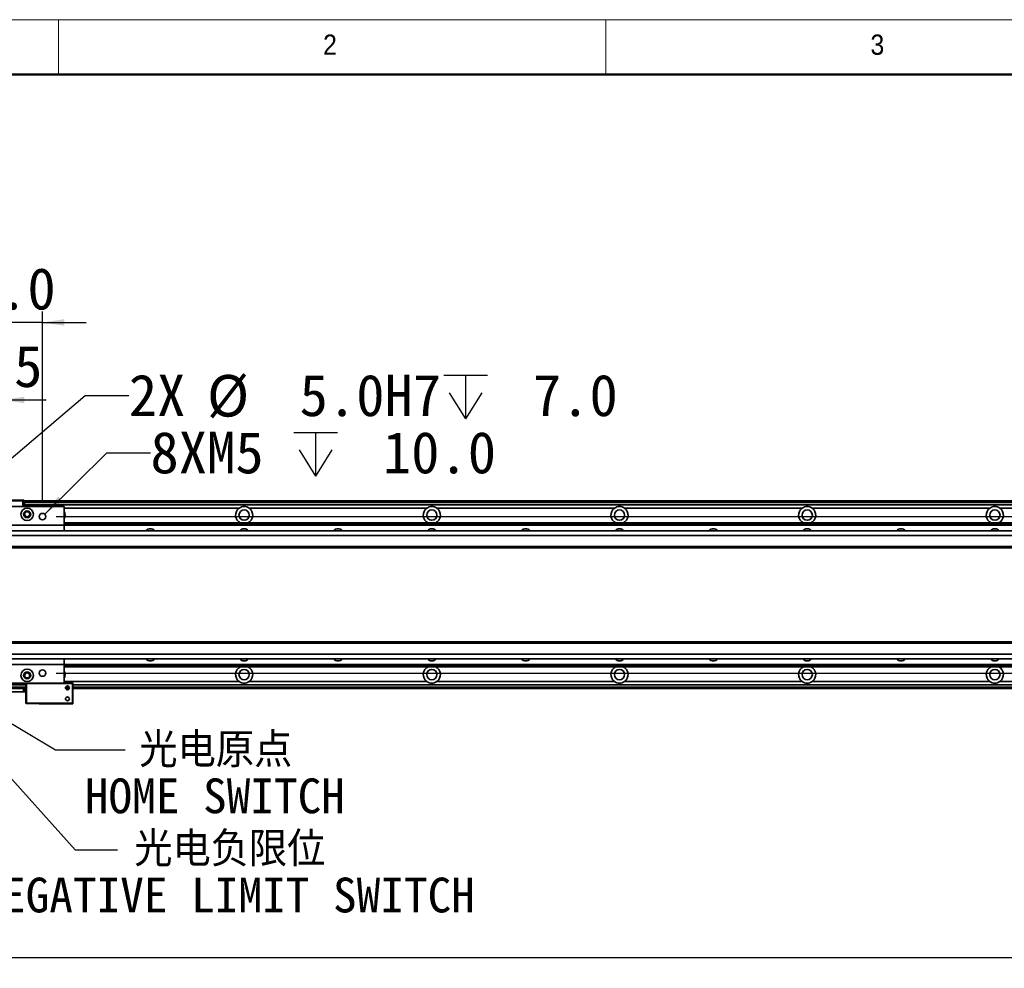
# Model space of a CAD drawing. Header units: millimetres. Extents: x 35 to 2905, y 35 to 2044.
# Tile 4 of 11: x 395 to 1025, y 1437 to 2044. Entities that reach past the tile are written whole.
import ezdxf

# ---------------------------------------------------------------- set-up
doc = ezdxf.new("R2010")
doc.units = ezdxf.units.MM
doc.header["$LTSCALE"] = 7
doc.layers.add('黑色实线', color=7, linetype='Continuous')
doc.styles.add('SLDTEXTSTYLE1', font='Gothic.ttf', dxfattribs={"width": 0.913})
doc.styles.add('SLDTEXTSTYLE8', font='txt')
doc.styles.add('SLDTEXTSTYLE9', font='txt', dxfattribs={"bigfont": 'bigfont'})
doc.dimstyles.new('SLDDIMSTYLE0', dxfattribs={"dimtxt": 26.6, "dimasz": 14, "dimexe": 0, "dimexo": 0.0625, "dimgap": 6.65, "dimtad": 2, "dimdec": 1, "dimrnd": 1e-09, "dimzin": 4, "dimdsep": 46, "dimtxsty": 'SLDTEXTSTYLE8', "dimsah": 1, "dimcen": 0.09, "dimadec": 0, "dimazin": 1, "dimtfac": 1, "dimtdec": 1, "dimtmove": 0, "dimatfit": 0, "dimfxl": 0, "dimfrac": 2, "dimtolj": 1, "dimtzin": 12, "dimarcsym": 0})
doc.dimstyles.new('SLDDIMSTYLE1', dxfattribs={"dimtxt": 26.6, "dimasz": 14, "dimexe": 0, "dimexo": 0.0625, "dimgap": 6.65, "dimtad": 2, "dimdec": 1, "dimrnd": 1e-09, "dimzin": 12, "dimdsep": 46, "dimtxsty": 'SLDTEXTSTYLE8', "dimsah": 1, "dimcen": 0.09, "dimadec": 0, "dimazin": 3, "dimtfac": 1, "dimtdec": 1, "dimtmove": 0, "dimatfit": 0, "dimfxl": 0, "dimfrac": 2, "dimtolj": 1, "dimtzin": 12, "dimarcsym": 0})
doc.dimstyles.new('SLDDIMSTYLE2', dxfattribs={"dimtxt": 0.18, "dimasz": 14, "dimexe": 0, "dimexo": 0.0625, "dimgap": 0, "dimtad": 0, "dimtih": 1, "dimtoh": 1, "dimdec": 0, "dimrnd": 1e-09, "dimzin": 0, "dimdsep": 46, "dimtxsty": 'Standard', "dimsah": 1, "dimcen": 0.09, "dimadec": 0, "dimazin": 0, "dimtfac": 14, "dimtdec": 0, "dimtofl": 0, "dimtmove": 0, "dimatfit": 3, "dimfxl": 0, "dimfrac": 2, "dimtolj": 1, "dimtzin": 0, "dimarcsym": 0})
doc.dimstyles.new('SLDDIMSTYLE3', dxfattribs={"dimtxt": 26.6, "dimasz": 14, "dimexe": 0, "dimexo": 0.0625, "dimgap": 6.65, "dimtad": 0, "dimtih": 1, "dimtoh": 1, "dimdec": 6, "dimrnd": 1e-09, "dimzin": 12, "dimdsep": 46, "dimtxsty": 'SLDTEXTSTYLE8', "dimsah": 1, "dimcen": 0, "dimadec": 0, "dimazin": 3, "dimtfac": 1, "dimtdec": 1, "dimtofl": 0, "dimtmove": 0, "dimatfit": 3, "dimfxl": 0, "dimfrac": 2, "dimtolj": 1, "dimtzin": 12, "dimarcsym": 0})
doc.dimstyles.new('SLDDIMSTYLE4', dxfattribs={"dimtxt": 26.6, "dimasz": 14, "dimexe": 0, "dimexo": 0.0625, "dimgap": 6.65, "dimtad": 0, "dimtih": 1, "dimtoh": 1, "dimdec": 1, "dimrnd": 1e-09, "dimzin": 4, "dimdsep": 46, "dimtxsty": 'SLDTEXTSTYLE8', "dimsah": 1, "dimcen": 0, "dimadec": 0, "dimazin": 1, "dimtfac": 1, "dimtdec": 1, "dimtofl": 0, "dimtmove": 0, "dimatfit": 3, "dimfxl": 0, "dimfrac": 2, "dimtolj": 1, "dimtzin": 12, "dimarcsym": 0})
doc.dimstyles.new('SLDDIMSTYLE5', dxfattribs={"dimtxt": 26.6, "dimasz": 14, "dimexe": 0, "dimexo": 0.0625, "dimgap": 6.65, "dimtad": 2, "dimdec": 1, "dimrnd": 1e-09, "dimzin": 4, "dimdsep": 46, "dimtxsty": 'SLDTEXTSTYLE8', "dimsah": 1, "dimcen": 0.09, "dimadec": 0, "dimazin": 1, "dimtfac": 1, "dimtdec": 1, "dimtofl": 0, "dimtmove": 0, "dimatfit": 3, "dimfxl": 0, "dimfrac": 2, "dimtolj": 1, "dimtzin": 12, "dimarcsym": 0})

# ---------------------------------------------------------------- blocks, each defined once
blk = doc.blocks.new('_D_7')
at = {"layer": '黑色实线'}
for p, q in [((307.68, 1735.16), (307.68, 1857.4)), ((409.68, 1735.16), (409.68, 1857.4)), ((307.68, 1850.4), (279.68, 1850.4)), ((409.68, 1850.4), (307.68, 1850.4)), ((409.68, 1850.4), (437.68, 1850.4))]:
    blk.add_line(p, q, dxfattribs=at)
for points in [[(307.68, 1850.4), (293.68, 1852.5), (293.68, 1848.3)], [(409.68, 1850.4), (423.68, 1848.3), (423.68, 1852.5)]]:
    blk.add_solid(points, dxfattribs=at)
at = {"layer": '黑色实线', "insert": (327.7, 1885.3), "char_height": 26.6, "attachment_point": 1, "style": 'SLDTEXTSTYLE8'}
blk.add_mtext('102.0', dxfattribs=at)
blk = doc.blocks.new('_D_8')
at = {"layer": '黑色实线'}
for p, q in [((2106.68, 1726.27), (2106.68, 1754.27)), ((418.57, 1726.27), (2113.68, 1726.27)), ((2106.68, 1626.27), (2106.68, 1726.27)), ((418.57, 1626.27), (2113.68, 1626.27)), ((2106.68, 1626.27), (2106.68, 1598.27))]:
    blk.add_line(p, q, dxfattribs=at)
for points in [[(2106.68, 1726.27), (2108.78, 1740.27), (2104.58, 1740.27)], [(2106.68, 1626.27), (2104.58, 1612.27), (2108.78, 1612.27)]]:
    blk.add_solid(points, dxfattribs=at)
at = {"layer": '黑色实线', "insert": (2071.78, 1636.37), "char_height": 26.6, "attachment_point": 1, "rotation": 90, "style": 'SLDTEXTSTYLE8'}
blk.add_mtext('100.0', dxfattribs=at)
blk = doc.blocks.new('SW_SYMBOL_HOLE_DEPTH')
at = {"layer": '黑色实线', "color": 0}
for p, q in [((0, 6125), (5600, 6125)), ((2800, 6125), (2800, 525)), ((700, 3885), (2800, 525)), ((4900, 3885), (2800, 525))]:
    blk.add_line(p, q, dxfattribs=at)
blk = doc.blocks.new('_D_9')
at = {"layer": '黑色实线'}
for p, q in [((411.17, 1727.75), (450.77, 1767.15)), ((450.77, 1767.15), (478.77, 1767.15))]:
    blk.add_line(p, q, dxfattribs=at)
blk.add_solid([(411.17, 1727.75), (422.58, 1736.13), (419.62, 1739.11)], dxfattribs=at)
at = {"layer": '黑色实线', "xscale": 0.004985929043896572, "yscale": 0.004985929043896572, "zscale": 0.004985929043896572}
blk.add_blockref('SW_SYMBOL_HOLE_DEPTH', (570.35, 1749.54), dxfattribs=at)
at = {"layer": '黑色实线', "char_height": 26.6, "attachment_point": 1, "style": 'SLDTEXTSTYLE8'}
for s, insert in [('8XM5', (478.77, 1780.55)), (' 10.0', (609.29, 1780.55))]:
    blk.add_mtext(s, dxfattribs=dict(at, insert=insert))
blk = doc.blocks.new('_D_10')
at = {"layer": '黑色实线'}
for p, q in [((348.09, 1727.89), (436.93, 1803.74)), ((436.93, 1803.74), (464.93, 1803.74))]:
    blk.add_line(p, q, dxfattribs=at)
blk.add_solid([(348.09, 1727.89), (360.1, 1735.38), (357.37, 1738.58)], dxfattribs=at)
at = {"layer": '黑色实线', "xscale": 0.004985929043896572, "yscale": 0.004985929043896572, "zscale": 0.004985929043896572}
blk.add_blockref('SW_SYMBOL_HOLE_DEPTH', (666.29, 1786.13), dxfattribs=at)
at = {"layer": '黑色实线', "char_height": 26.6, "attachment_point": 1, "style": 'SLDTEXTSTYLE8'}
for s, insert in [('2X ', (464.93, 1817.14)), ('%%c', (514.95, 1816.88)), (' 5.0H7 ', (556.05, 1817.14)), (' 7.0', (705.22, 1817.14))]:
    blk.add_mtext(s, dxfattribs=dict(at, insert=insert))
blk = doc.blocks.new('_D_11')
at = {"layer": '黑色实线'}
for p, q in [((358.68, 1773.87), (358.68, 1807.84)), ((384.18, 1735.16), (384.18, 1807.84)), ((358.68, 1800.84), (330.68, 1800.84)), ((384.18, 1800.84), (358.68, 1800.84)), ((384.18, 1800.84), (412.18, 1800.84))]:
    blk.add_line(p, q, dxfattribs=at)
for points in [[(358.68, 1800.84), (344.68, 1802.94), (344.68, 1798.74)], [(384.18, 1800.84), (398.18, 1798.74), (398.18, 1802.94)]]:
    blk.add_solid(points, dxfattribs=at)
at = {"layer": '黑色实线', "insert": (337.3, 1835.74), "char_height": 26.6, "attachment_point": 1, "style": 'SLDTEXTSTYLE8'}
blk.add_mtext('25.5', dxfattribs=at)
blk = doc.blocks.new('_D_18')
at = {"layer": '黑色实线'}
for p, q in [((358.68, 1566.43), (358.68, 1437.47)), ((1918.68, 1566.43), (1918.68, 1437.47)), ((358.68, 1444.47), (1918.68, 1444.47))]:
    blk.add_line(p, q, dxfattribs=at)
for points in [[(358.68, 1444.47), (372.68, 1442.37), (372.68, 1446.57)], [(1918.68, 1444.47), (1904.68, 1446.57), (1904.68, 1442.37)]]:
    blk.add_solid(points, dxfattribs=at)
at = {"layer": '黑色实线', "insert": (1099.9, 1479.37), "char_height": 26.6, "attachment_point": 1, "style": 'SLDTEXTSTYLE8'}
blk.add_mtext('1560.0', dxfattribs=at)
blk = doc.blocks.new('SW_NOTE_7')
at = {"layer": '黑色实线', "color": 0, "char_height": 22.225, "attachment_point": 2}
for s, insert, style in [('光电原点', (57.98, 11), 'SLDTEXTSTYLE9'), ('HOME SWITCH', (57.39, -18.39), 'SLDTEXTSTYLE8')]:
    blk.add_mtext(s, dxfattribs=dict(at, insert=insert, style=style))
blk = doc.blocks.new('SW_NOTE_8')
at = {"layer": '黑色实线', "color": 0, "char_height": 22.225, "attachment_point": 2}
for s, insert, style in [('光电负限位', (71.88, 11.52), 'SLDTEXTSTYLE9'), ('NEGATIVE LIMIT SWITCH', (69.81, -17.86), 'SLDTEXTSTYLE8')]:
    blk.add_mtext(s, dxfattribs=dict(at, insert=insert, style=style))

msp = doc.modelspace()

# ---------------------------------------------------------------- linework, layer by layer
at = {"color": 7, "linetype": 'Continuous', "lineweight": 18}
for p, q in [((2905, 2044), (35, 2044)), ((420, 2009), (420, 2044)), ((770, 2044), (770, 2009)), ((70, 2009), (2870, 2009))]:
    msp.add_line(p, q, dxfattribs=at)
at = {"color": 7, "linetype": 'Continuous', "lineweight": 50}
msp.add_line((2870, 2009), (70, 2009), dxfattribs=at)
at = {"color": 7, "linetype": 'Continuous', "lineweight": 35}
for p, q in [((423.6843484, 1732.7658838), (293.6843532, 1732.7658838)), ((397.1843319, 1736.4658868), (389.1843455, 1736.4658868)), ((389.3086212, 1736.7658844), (397.0600861, 1736.7658844)), ((397.1843319, 1736.4658868), (397.0600861, 1736.7658844)), ((397.0600861, 1736.7658844), (397.8843587, 1736.7658844)), ((397.1843319, 1732.7658838), (397.1843319, 1736.4658868)), ((398.1843489, 1736.4658868), (397.1843319, 1736.4658868)), ((398.1843489, 1736.4658868), (397.8843587, 1736.7658844)), ((398.1843489, 1736.4658868), (398.1843489, 1732.7658838)), ((1879.1843551, 1736.2710243), (398.1843489, 1736.2710243)), ((398.1843489, 1736.0710246), (1879.1843551, 1736.0710246)), ((398.1843489, 1735.871025), (1879.1843551, 1735.871025)), ((1879.1843551, 1735.7710233), (398.1843489, 1735.7710233)), ((1879.1843551, 1733.7658858), (398.1843489, 1733.7658858)), ((423.6843484, 1732.7658838), (423.6843484, 1720.7658855)), ((655.5147665, 1731.7658854), (541.8538945, 1731.7658854)), ((775.5147713, 1731.7658854), (661.8538993, 1731.7658854)), ((895.514776, 1731.7658854), (781.8539041, 1731.7658854)), ((1015.5147212, 1731.7658854), (901.8539088, 1731.7658854)), ((1135.514726, 1731.7658854), (1021.8539136, 1731.7658854)), ((423.6843484, 1720.7658855), (293.6843532, 1720.7658855)), ((423.6843484, 1722.2658848), (1853.6842959, 1722.2658848)), ((423.6843484, 1721.9728647), (1853.6842959, 1721.9728647)), ((423.6843484, 1721.0740043), (1853.6842959, 1721.0740043)), ((423.6843484, 1720.7809841), (1853.6842959, 1720.7809841)), ((423.6843484, 1720.7658855), (423.6843484, 1717.271023)), ((2004.1842359, 1717.271023), (273.1843489, 1717.271023)), ((2004.1842359, 1714.2710207), (273.1843489, 1714.2710207)), ((2004.1842359, 1707.2710195), (273.1843489, 1707.2710195)), ((273.1843489, 1706.2710194), (2004.1842359, 1706.2710194)), ((2004.1842359, 1646.2710244), (273.1843489, 1646.2710244)), ((2004.1842359, 1645.2710261), (273.1843489, 1645.2710261)), ((2004.1842359, 1638.2710269), (273.1843489, 1638.2710269)), ((2004.1842359, 1635.2710245), (273.1843489, 1635.2710245)), ((423.6843484, 1631.765884), (293.6843532, 1631.765884)), ((423.6843484, 1635.2710245), (423.6843484, 1631.765884)), ((423.6843484, 1631.765884), (423.6843484, 1619.7658857)), ((423.6843484, 1631.7610597), (1853.6842959, 1631.7610597)), ((423.6843484, 1631.4680433), (1853.6842959, 1631.4680433)), ((423.6843484, 1630.5691792), (1853.6842959, 1630.5691792)), ((423.6843484, 1630.2761627), (1853.6842959, 1630.2761627)), ((423.6843484, 1619.7658857), (293.6843532, 1619.7658857)), ((399.184336, 1618.7761618), (368.6843412, 1618.7761618)), ((399.484356, 1619.7658857), (399.184336, 1619.4658844)), ((399.484356, 1619.4658844), (399.184336, 1619.4658844)), ((399.184336, 1607.0658831), (399.184336, 1619.4658844)), ((399.484356, 1619.4658844), (399.6086019, 1619.7658857)), ((428.884347, 1619.4658844), (399.484356, 1619.4658844)), ((399.484356, 1619.4658844), (399.484356, 1607.0658831)), ((423.6843484, 1620.0658833), (429.1843372, 1620.0658833)), ((423.6843484, 1619.7658857), (428.7600713, 1619.7658857)), ((428.884347, 1619.4658844), (428.7600713, 1619.7658857)), ((428.7600713, 1619.7658857), (428.884347, 1619.7658857)), ((429.1843372, 1619.4658844), (428.884347, 1619.7658857)), ((428.884347, 1607.0658831), (428.884347, 1619.4658844)), ((429.1843372, 1619.4658844), (428.884347, 1619.4658844)), ((429.1843372, 1619.4658844), (429.1843372, 1620.0658833)), ((429.1843372, 1619.4658844), (429.1843372, 1607.0658831)), ((1850.1843112, 1618.7761618), (429.1843372, 1618.7761618)), ((655.5147665, 1620.7761621), (541.8538945, 1620.7761621)), ((775.5147713, 1620.7761621), (661.8538993, 1620.7761621)), ((895.514776, 1620.7761621), (781.8539041, 1620.7761621)), ((1015.5147212, 1620.7761621), (901.8539088, 1620.7761621)), ((1135.514726, 1620.7761621), (1021.8539136, 1620.7761621)), ((399.184336, 1616.2710232), (368.6843412, 1616.2710232)), ((397.6843553, 1614.2710266), (368.6843412, 1614.2710266)), ((397.6843553, 1614.2710266), (397.6843553, 1616.2710232)), ((398.6843424, 1614.2710266), (397.6843553, 1614.2710266)), ((398.6843424, 1616.2710232), (398.6843424, 1614.2710266)), ((426.8322187, 1616.2710232), (424.5364862, 1616.2710232)), ((1850.1843112, 1616.2710232), (429.1843372, 1616.2710232)), ((399.184336, 1607.0658831), (399.484356, 1607.0658831)), ((399.484356, 1606.7658854), (399.184336, 1607.0658831)), ((399.484356, 1607.0658831), (428.884347, 1607.0658831)), ((399.484356, 1607.0658831), (399.6086019, 1606.7658854)), ((399.6086019, 1606.7658854), (399.484356, 1606.7658854)), ((428.7600713, 1606.7658854), (399.6086019, 1606.7658854)), ((407.6843458, 1606.4658878), (407.6843458, 1606.7658854)), ((407.6843458, 1606.4658878), (429.1843372, 1606.4658878)), ((428.884347, 1607.0658831), (428.7600713, 1606.7658854)), ((428.884347, 1606.7658854), (428.7600713, 1606.7658854)), ((428.884347, 1607.0658831), (429.1843372, 1607.0658831)), ((429.1843372, 1607.0658831), (428.884347, 1606.7658854)), ((429.1843372, 1606.4658878), (429.1843372, 1607.0658831))]:
    msp.add_line(p, q, dxfattribs=at)
at = {"color": 8, "linetype": 'Continuous', "lineweight": 35}
for p, q in [((1879.1843551, 1735.2710223), (398.1843489, 1735.2710223)), ((535.5147617, 1731.7658854), (423.6843484, 1731.7658854)), ((535.5147617, 1620.7761621), (423.6843484, 1620.7761621)), ((399.184336, 1617.2710216), (368.6843412, 1617.2710216)), ((426.8277185, 1617.2710216), (424.5409565, 1617.2710216)), ((1850.1843112, 1617.2710216), (429.1843372, 1617.2710216))]:
    msp.add_line(p, q, dxfattribs=at)
at = {"color": 7, "linetype": 'Continuous', "lineweight": 35, "flags": 128}
for points in [[(424.2547946, 1717.271023), (424.0315454, 1717.4398942), (423.6776727, 1717.652489)], [(423.682441, 1634.8817577), (424.0354496, 1635.0945687), (424.2671626, 1635.2710245)]]:
    msp.add_lwpolyline(points, dxfattribs=at)
at = {"color": 7, "linetype": 'Continuous', "lineweight": 35}
for centre, radius in [((399.9343446, 1727.7658852), 4), ((399.9343446, 1727.7658852), 2.25), ((399.9343446, 1727.7658852), 2), ((399.9343446, 1727.7658852), 1.621), ((409.6843446, 1726.2658852), 2.1), ((538.6843446, 1727.2710233), 3.3), ((658.6843446, 1727.2710233), 3.3), ((778.6843446, 1727.2710233), 3.3), ((898.6843446, 1727.2710233), 3.3), ((1018.6843446, 1727.2710233), 3.3), ((399.9343446, 1624.7658852), 4), ((399.9343446, 1624.7658852), 2.25), ((399.9343446, 1624.7658852), 2), ((399.9343446, 1624.7658852), 1.621), ((409.6843446, 1626.2658852), 2.1), ((538.6843446, 1625.2710233), 3.3), ((658.6843446, 1625.2710233), 3.3), ((778.6843446, 1625.2710233), 3.3), ((898.6843446, 1625.2710233), 3.3), ((1018.6843446, 1625.2710233), 3.3), ((425.6843446, 1616.7658852), 1.25), ((425.6843446, 1609.7658852), 1.25)]:
    msp.add_circle(centre, radius, dxfattribs=at)
for centre, radius, start, end in [((538.6843446, 1727.2710233), 5.5, 125.1897877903, 245.5088204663), ((538.6843446, 1727.2710233), 5.5, 294.4911795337, 54.8102122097), ((658.6843446, 1727.2710233), 5.5, 125.1897877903, 245.5088204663), ((658.6843446, 1727.2710233), 5.5, 294.4911795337, 54.8102122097), ((778.6843446, 1727.2710233), 5.5, 125.1897877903, 245.5088204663), ((778.6843446, 1727.2710233), 5.5, 294.4911795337, 54.8102122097), ((898.6843446, 1727.2710233), 5.5, 125.1897877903, 245.5088204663), ((898.6843446, 1727.2710233), 5.5, 294.4911795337, 54.8102122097), ((1018.6843446, 1727.2710233), 5.5, 125.1897877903, 245.5088204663), ((1018.6843446, 1727.2710233), 5.5, 294.4911795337, 54.8102122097), ((418.6843446, 1727.2710233), 5.5, 335.3800226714, 24.6199773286), ((478.6843446, 1714.7658852), 3.75, 41.9157204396, 138.0842795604), ((538.6843446, 1714.7658852), 3.75, 41.9157204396, 138.0842795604), ((598.6843446, 1714.7658852), 3.75, 41.9157204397, 138.0842795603), ((658.6843446, 1714.7658852), 3.75, 41.9157204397, 138.0842795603), ((718.6843446, 1714.7658852), 3.75, 41.9157204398, 138.0842795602), ((778.6843446, 1714.7658852), 3.75, 41.9157204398, 138.0842795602), ((838.6843446, 1714.7658852), 3.75, 41.9157204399, 138.0842795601), ((898.6843446, 1714.7658852), 3.75, 41.9157204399, 138.0842795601), ((958.6843446, 1714.7658852), 3.75, 41.91572044, 138.08427956), ((1018.6843446, 1714.7658852), 3.75, 41.91572044, 138.08427956), ((478.6843446, 1637.7761613), 3.75, 221.915720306, 318.084279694), ((538.6843446, 1637.7761613), 3.75, 221.915720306, 318.084279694), ((598.6843446, 1637.7761613), 3.75, 221.915720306, 318.084279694), ((658.6843446, 1637.7761613), 3.75, 221.915720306, 318.084279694), ((718.6843446, 1637.7761613), 3.75, 221.915720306, 318.084279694), ((778.6843446, 1637.7761613), 3.75, 221.915720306, 318.084279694), ((838.6843446, 1637.7761613), 3.75, 221.915720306, 318.084279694), ((898.6843446, 1637.7761613), 3.75, 221.915720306, 318.084279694), ((958.6843446, 1637.7761613), 3.75, 221.915720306, 318.084279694), ((1018.6843446, 1637.7761613), 3.75, 221.915720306, 318.084279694), ((418.6843446, 1625.2710233), 5.5, 335.3800226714, 24.6199773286), ((538.6843446, 1625.2710233), 5.5, 114.4911795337, 234.8102122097), ((538.6843446, 1625.2710233), 5.5, 305.1897877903, 65.5088204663), ((658.6843446, 1625.2710233), 5.5, 114.4911795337, 234.8102122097), ((658.6843446, 1625.2710233), 5.5, 305.1897877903, 65.5088204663), ((778.6843446, 1625.2710233), 5.5, 114.4911795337, 234.8102122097), ((778.6843446, 1625.2710233), 5.5, 305.1897877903, 65.5088204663), ((898.6843446, 1625.2710233), 5.5, 114.4911795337, 234.8102122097), ((898.6843446, 1625.2710233), 5.5, 305.1897877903, 65.5088204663), ((1018.6843446, 1625.2710233), 5.5, 114.4911795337, 234.8102122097), ((1018.6843446, 1625.2710233), 5.5, 305.1897877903, 65.5088204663)]:
    msp.add_arc(centre, radius, start, end, dxfattribs=at)
for points, knots in [([(541.8538945, 1731.7658854), (541.3944038, 1732.03528), (540.4459987, 1732.5913198), (538.7621088, 1732.8507384), (537.0199471, 1732.6352186), (536.0143824, 1732.0544458), (535.5147617, 1731.7658854)], [0, 0, 0, 0, 0.2356881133, 0.4864685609, 0.7448488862, 1, 1, 1, 1]), ([(661.8538993, 1731.7658854), (661.3944085, 1732.03528), (660.4460034, 1732.5913198), (658.7621136, 1732.8507384), (657.0199519, 1732.6352186), (656.0143872, 1732.0544458), (655.5147665, 1731.7658854)], [0, 0, 0, 0, 0.2356881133, 0.4864685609, 0.7448488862, 1, 1, 1, 1]), ([(781.8539041, 1731.7658854), (781.3944133, 1732.03528), (780.4460082, 1732.5913198), (778.7621183, 1732.8507384), (777.0199566, 1732.6352186), (776.014392, 1732.0544458), (775.5147713, 1731.7658854)], [0, 0, 0, 0, 0.2356881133, 0.4864685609, 0.7448488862, 1, 1, 1, 1]), ([(901.8539088, 1731.7658854), (901.3944181, 1732.03528), (900.446013, 1732.5913198), (898.7621231, 1732.8507384), (897.0199614, 1732.6352186), (896.0143967, 1732.0544458), (895.514776, 1731.7658854)], [0, 0, 0, 0, 0.2356881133, 0.4864685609, 0.7448488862, 1, 1, 1, 1]), ([(1021.8539136, 1731.7658854), (1021.3944024, 1732.0352793), (1020.4459883, 1732.5912984), (1018.7620913, 1732.8507422), (1017.0199232, 1732.6352272), (1016.0143418, 1732.0544454), (1015.5147212, 1731.7658854)], [0, 0, 0, 0, 0.2356940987, 0.4864638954, 0.7448509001, 1, 1, 1, 1]), ([(423.6773746, 1717.6526381), (423.836292, 1717.5630847), (424.0394955, 1717.4485752), (424.1067435, 1717.3027944), (424.1213994, 1717.271023)], [0, 0, 0, 0, 0.782060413, 1, 1, 1, 1]), ([(424.1302805, 1635.2710245), (424.0715073, 1635.1876001), (423.9691331, 1635.0422871), (423.7645194, 1634.9278667), (423.6773746, 1634.8791351)], [0, 0, 0, 0, 0.574101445, 1, 1, 1, 1]), ([(535.5147617, 1620.7761621), (535.9742525, 1620.5067676), (536.9226576, 1619.9507278), (538.6065475, 1619.6913092), (540.3487092, 1619.9068289), (541.3542738, 1620.4876017), (541.8538945, 1620.7761621)], [0, 0, 0, 0, 0.2356881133, 0.4864685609, 0.7448488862, 1, 1, 1, 1]), ([(655.5147665, 1620.7761621), (655.9742573, 1620.5067676), (656.9226624, 1619.9507278), (658.6065522, 1619.6913092), (660.3487139, 1619.9068289), (661.3542786, 1620.4876017), (661.8538993, 1620.7761621)], [0, 0, 0, 0, 0.2356881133, 0.4864685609, 0.7448488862, 1, 1, 1, 1]), ([(775.5147713, 1620.7761621), (775.974262, 1620.5067676), (776.9226671, 1619.9507278), (778.606557, 1619.6913092), (780.3487187, 1619.9068289), (781.3542833, 1620.4876017), (781.8539041, 1620.7761621)], [0, 0, 0, 0, 0.2356881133, 0.4864685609, 0.7448488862, 1, 1, 1, 1]), ([(895.514776, 1620.7761621), (895.9742668, 1620.5067676), (896.9226719, 1619.9507278), (898.6065618, 1619.6913092), (900.3487235, 1619.9068289), (901.3542881, 1620.4876017), (901.8539088, 1620.7761621)], [0, 0, 0, 0, 0.2356881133, 0.4864685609, 0.7448488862, 1, 1, 1, 1]), ([(1015.5147212, 1620.7761621), (1015.9742323, 1620.5067681), (1016.9226799, 1619.950729), (1018.6065871, 1619.6913082), (1020.3487455, 1619.9068388), (1021.3542929, 1620.4876017), (1021.8539136, 1620.7761621)], [0, 0, 0, 0, 0.235694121, 0.4864812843, 0.744850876, 1, 1, 1, 1])]:
    msp.add_open_spline(points, degree=3, knots=knots, dxfattribs=at)

# ---------------------------------------------------------------- block references
at = {"layer": '黑色实线', "color": 7}
for name, p in [('SW_NOTE_7', (462.5786192, 1577.2479507)), ('SW_NOTE_8', (457.6495849, 1513.293007))]:
    msp.add_blockref(name, p, dxfattribs=at)

# ---------------------------------------------------------------- texts
at = {"color": 7, "linetype": 'Continuous', "lineweight": 0, "char_height": 12.9645833, "attachment_point": 1, "style": 'SLDTEXTSTYLE1'}
for s, insert in [('2', (589.1666667, 2034.5241742)), ('3', (939.1666667, 2034.5241742))]:
    msp.add_mtext(s, dxfattribs=dict(at, insert=insert))

# ---------------------------------------------------------------- dimensions: what is measured, and where the dimension line sits
at = {"layer": '黑色实线'}
for base, p1, p2, dimstyle, picture, middle in [((307.6843446, 1850.3997139), (409.6843446, 1726.2658852), (307.6843446, 1726.2658852), 'SLDDIMSTYLE0', '_D_7', (370.0714502, 1850.3997139)), ((358.6843446, 1800.8406343), (384.1843446, 1726.2658852), (358.6843446, 1764.977655), 'SLDDIMSTYLE1', '_D_11', (370.0714502, 1800.8406343)), ((1918.6843446, 1444.4709733), (358.6843446, 1575.3158852), (1918.6843446, 1575.3158852), 'SLDDIMSTYLE5', '_D_18', (1151.8787383, 1444.4709733))]:
    dim = msp.add_linear_dim(base=base, p1=p1, p2=p2, dimstyle=dimstyle, dxfattribs=at)
    dim.commit()
    dim.dimension.update_dxf_attribs({"geometry": picture, "text_midpoint": middle, "dimtype": 160})
dim = msp.add_diameter_dim_2p(p1=(344.2830987, 1724.6425355), p2=(348.0855905, 1727.8892349), text='2X <>H7 {\\fGDT;x} 7.0\\P', dimstyle='SLDDIMSTYLE4', dxfattribs=at)
dim.commit()
dim.dimension.update_dxf_attribs({"geometry": '_D_10', "text_midpoint": (613.0787816, 1803.7434855), "dimtype": 163})
dim = msp.add_diameter_dim_2p(p1=(408.1957654, 1724.7846249), p2=(411.1729238, 1727.7471455), text='8XM5{\\fGDT;x} 10.0\\P', dimstyle='SLDDIMSTYLE3', override={"dimpost": '<>'}, dxfattribs=at)
dim.commit()
dim.dimension.update_dxf_attribs({"geometry": '_D_9', "text_midpoint": (581.6392371, 1767.1488204), "dimtype": 163})
dim = msp.add_linear_dim(base=(2106.6843446, 1726.2658852), p1=(409.6843446, 1626.2658852), p2=(409.6843446, 1726.2658852), angle=90, dimstyle='SLDDIMSTYLE0', dxfattribs=at)
dim.commit()
dim.dimension.update_dxf_attribs({"geometry": '_D_8', "text_midpoint": (2106.6843446, 1678.7473023), "dimtype": 160})

# ---------------------------------------------------------------- leaders
at = {"layer": '黑色实线', "color": 7}
for points in [[(348.6843446, 1604.3819395), (430.6384157, 1513.293007), (457.6495849, 1513.293007)], [(376.0843446, 1602.1710233), (418.1286192, 1577.2479507), (462.5786192, 1577.2479507)]]:
    msp.add_leader(points, dimstyle='SLDDIMSTYLE2', dxfattribs=at)

doc.saveas('drawing.dxf')
